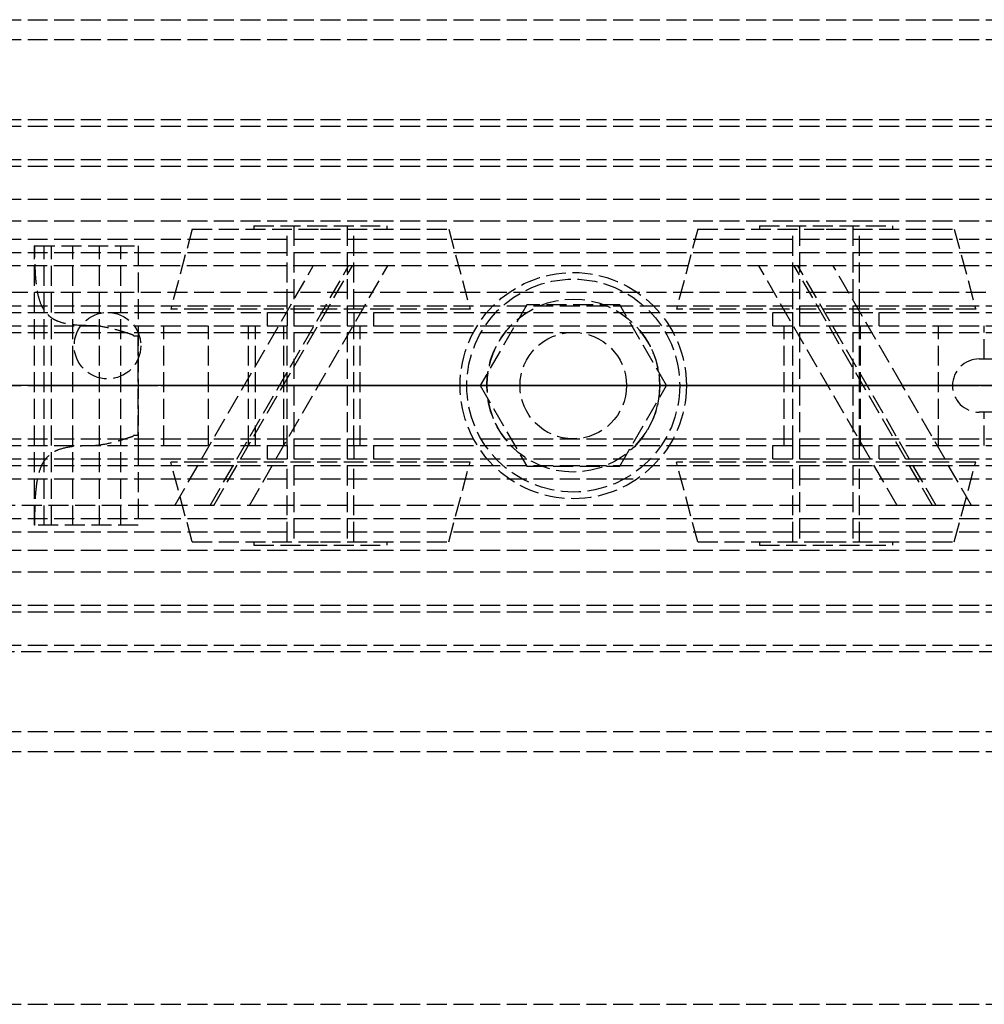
# Model space of a CAD drawing. Header units: millimetres. Extents: x -1 to 2050, y -94 to 94.
# Tile 8 of 14: x 37 to 110, y -46 to 28. Entities that reach past the tile are written whole.
import ezdxf

# ---------------------------------------------------------------- set-up
doc = ezdxf.new("R2010")
doc.units = ezdxf.units.MM
doc.header["$LTSCALE"] = 10
doc.linetypes.add('ALLCAD_Strich', pattern=[0.2, 0.15, -0.05])
doc.layers.add('BESCH_KONT_sich_schn_ansi_2d', color=40, linetype='Continuous')
doc.layers.add('BESCH_KONT_sich_schn_grun_2d', color=10, linetype='Continuous')

msp = doc.modelspace()

# ---------------------------------------------------------------- linework, layer by layer
at = {"layer": 'BESCH_KONT_sich_schn_ansi_2d', "linetype": 'ALLCAD_Strich'}
for p, q in [((0, 0, 9), (993, 0, 9)), ((0, 0, 2287.5), (995, 0, 2287.5)), ((0, 0, 2368), (2050, 0, 2368)), ((2050, 0, 2418), (0, 0, 2418)), ((0, 0, 8), (993, 0, 8)), ((0, 0, 2324), (2020, 0, 2324)), ((2020, 0, 2325.5), (0, 0, 2325.5)), ((0, 0, 2352.5), (2020, 0, 2352.5)), ((0, 0, 2326.5), (2020, 0, 2326.5)), ((0, 0, 2322), (2020, 0, 2322)), ((0, 0, 2355), (2020, 0, 2355)), ((0, 0, 2350.5), (2020, 0, 2350.5)), ((0, 0, 2350), (2020, 0, 2350)), ((0, 0, 26), (1035, 0, 26)), ((1035, 0, 2294), (0, 0, 2294)), ((0, 0, 25), (1035, 0, 25)), ((0, 0, 26), (1035, 0, 26)), ((2050, 0, 2361.5), (0, 0, 2361.5)), ((2050, 0, 2362), (0, 0, 2362)), ((0, 0, 2359), (2050, 0, 2359)), ((0, 0, 2359.5), (2050, 0, 2359.5)), ((0, 0, 2353), (2050, 0, 2353)), ((49.061, 0, 2297), (24, 0, 2297)), ((38.499, 0, 2328.75), (38.501, 0, 2332.376)), ((46.299, 0, 2333.102), (38.536, 0, 2333.102)), ((41.399, 0, 2328), (39.249, 0, 2328)), ((39.799, 0, 2331.8), (44.999, 0, 2331.8)), ((41.399, 0, 2329.3), (39.799, 0, 2329.3)), ((39.799, 0, 2329.3), (39.799, 0, 2331.8)), ((41.399, 0, 2328), (41.399, 0, 2329.3)), ((41.5, 0, 2294), (41.5, 0, 2297)), ((42.828, 0, 2339.25), (46.299, 0, 2339.25)), ((44.999, 0, 2329.3), (43.399, 0, 2329.3)), ((43.399, 0, 2329.3), (43.399, 0, 2328)), ((46.299, 0, 2328), (43.399, 0, 2328)), ((44.999, 0, 2331.798), (44.994, 0, 2331.798)), ((44.999, 0, 2331.8), (44.994, 0, 2331.8)), ((44.999, 0, 2331.798), (44.994, 0, 2331.798)), ((44.999, 0, 2331.797), (44.994, 0, 2331.797)), ((44.999, 0, 2331.795), (44.994, 0, 2331.795)), ((44.999, 0, 2331.792), (44.994, 0, 2331.792)), ((44.999, 0, 2331.796), (44.994, 0, 2331.796)), ((44.999, 0, 2331.797), (44.994, 0, 2331.797)), ((44.999, 0, 2331.797), (44.994, 0, 2331.797)), ((44.999, 0, 2331.798), (44.994, 0, 2331.798)), ((44.999, 0, 2331.793), (44.994, 0, 2331.793)), ((44.999, 0, 2331.795), (44.994, 0, 2331.795)), ((44.994, 0, 2331.795), (44.994, 0, 2331.792)), ((44.999, 0, 2331.792), (44.994, 0, 2331.792)), ((44.999, 0, 2331.797), (44.994, 0, 2331.797)), ((44.994, 0, 2331.795), (44.994, 0, 2331.797)), ((44.994, 0, 2331.8), (44.994, 0, 2331.797)), ((44.999, 0, 2331.8), (44.999, 0, 2329.3)), ((45.963, 0, 2340), (46.299, 0, 2340)), ((46.299, 0, 2340), (46.299, 0, 2339.25)), ((46.299, 0, 2340), (72.386, 0, 2340)), ((48.219, 0, 2328), (46.299, 0, 2328)), ((46.299, 0, 2339.25), (46.299, 0, 2333.102)), ((46.299, 0, 2333.102), (46.299, 0, 2328)), ((46.5, 0, 2294), (46.5, 0, 2297)), ((51.592, 0, 2327.416), (48.219, 0, 2328)), ((52, 0, 2306.5), (49.061, 0, 2297)), ((49.061, 0, 2297), (59.461, 0, 2297)), ((54.585, 0, 2325.712), (51.592, 0, 2327.416)), ((51.719, 0, 2294), (54.658, 0, 2303.5)), ((106, 0, 2306.5), (52, 0, 2306.5)), ((54.658, 0, 2303.5), (103.342, 0, 2303.5)), ((57.257, 0, 2323.808), (55.12, 0, 2325.304)), ((62.4, 0, 2306.5), (59.461, 0, 2297)), ((62.119, 0, 2294), (65.058, 0, 2303.5)), ((70.5, 0, 2301.5), (87.5, 0, 2301.5)), ((70.5, 0, 2303.5), (70.5, 0, 2301.5)), ((87.5, 0, 2308.5), (70.5, 0, 2308.5)), ((70.5, 0, 2306.5), (70.5, 0, 2308.5)), ((71, 0, 2332), (87, 0, 2332)), ((71, 0, 2340), (71, 0, 2332)), ((72, 0, 2295.5), (75.5, 0, 2295.5)), ((72, 0, 2295.5), (72, 0, 2301.5)), ((72, 0, 2314.5), (75.5, 0, 2314.5)), ((72, 0, 2308.5), (72, 0, 2314.5)), ((85.614, 0, 2340), (72.386, 0, 2340)), ((72.5, 0, 2332), (72.5, 0, 2340)), ((72.5, 0, 2332), (72.5, 0, 2322)), ((72.5, 0, 2340), (72.5, 0, 2332)), ((74.31, 0, 2340), (74.31, 0, 2332)), ((75, 0, 2332), (75, 0, 2322)), ((75, 0, 2332), (75, 0, 2322)), ((83, 0, 2335), (75, 0, 2335)), ((75, 0, 2303.5), (75, 0, 2335)), ((75, 0, 2306.5), (75, 0, 2308.5)), ((75.5, 0, 2295.5), (82.5, 0, 2295.5)), ((75.5, 0, 2295.5), (75.5, 0, 2301.5)), ((75.5, 0, 2314.5), (82.5, 0, 2314.5)), ((75.5, 0, 2308.5), (75.5, 0, 2314.5)), ((82.5, 0, 2295.5), (86, 0, 2295.5)), ((82.5, 0, 2295.5), (82.5, 0, 2301.5)), ((82.5, 0, 2314.5), (86, 0, 2314.5)), ((82.5, 0, 2308.5), (82.5, 0, 2314.5)), ((83, 0, 2332), (83, 0, 2322)), ((83, 0, 2332), (83, 0, 2322)), ((83, 0, 2303.5), (83, 0, 2335)), ((83, 0, 2306.5), (83, 0, 2308.5)), ((83.69, 0, 2332), (83.69, 0, 2340)), ((85.5, 0, 2332), (85.5, 0, 2340)), ((85.5, 0, 2332), (85.5, 0, 2322)), ((85.5, 0, 2340), (85.5, 0, 2332)), ((85.614, 0, 2340), (119, 0, 2340)), ((86, 0, 2295.5), (86, 0, 2301.5)), ((86, 0, 2308.5), (86, 0, 2314.5)), ((87, 0, 2340), (87, 0, 2332)), ((87.5, 0, 2303.5), (87.5, 0, 2301.5)), ((87.5, 0, 2306.5), (87.5, 0, 2308.5)), ((92.942, 0, 2303.5), (95.881, 0, 2294)), ((98.539, 0, 2297), (95.6, 0, 2306.5)), ((103.736, 0, 2297), (98.539, 0, 2297)), ((106.45, 0, 2327.915), (100.586, 0, 2323.808)), ((103.342, 0, 2303.5), (106.281, 0, 2294)), ((103.735, 0, 2297.005), (103.736, 0, 2297.005)), ((103.735, 0, 2297.005), (103.735, 0, 2297)), ((103.743, 0, 2297), (103.736, 0, 2297)), ((103.738, 0, 2297.005), (103.736, 0, 2297.005)), ((103.736, 0, 2297), (103.736, 0, 2297.005)), ((103.736, 0, 2297.005), (103.736, 0, 2297.005)), ((103.736, 0, 2297), (103.736, 0, 2297.005)), ((103.736, 0, 2297), (103.736, 0, 2297)), ((103.737, 0, 2297), (103.737, 0, 2297.005)), ((103.737, 0, 2297), (103.737, 0, 2297.005)), ((103.737, 0, 2297), (103.737, 0, 2297.005)), ((103.737, 0, 2297.005), (103.737, 0, 2297)), ((103.738, 0, 2297), (103.738, 0, 2297.005)), ((103.738, 0, 2297.005), (103.739, 0, 2297.005)), ((103.738, 0, 2297), (103.738, 0, 2297.005)), ((103.739, 0, 2297.005), (103.741, 0, 2297.005)), ((103.739, 0, 2297), (103.739, 0, 2297.005)), ((103.739, 0, 2297), (103.739, 0, 2297.005)), ((103.739, 0, 2297), (103.739, 0, 2297.005)), ((103.74, 0, 2297), (103.74, 0, 2297.005)), ((103.74, 0, 2297), (103.74, 0, 2297.005)), ((103.741, 0, 2297.005), (103.742, 0, 2297.005)), ((103.741, 0, 2297), (103.741, 0, 2297.005)), ((103.741, 0, 2297), (103.741, 0, 2297.005)), ((103.741, 0, 2297), (103.741, 0, 2297.005)), ((103.742, 0, 2297.005), (103.743, 0, 2297.005)), ((103.742, 0, 2297), (103.742, 0, 2297.005)), ((103.742, 0, 2297), (103.742, 0, 2297.005)), ((103.742, 0, 2297), (103.742, 0, 2297.005)), ((103.742, 0, 2297), (103.742, 0, 2297.005)), ((103.742, 0, 2297.005), (103.742, 0, 2297)), ((103.742, 0, 2297), (103.742, 0, 2297.005)), ((103.747, 0, 2297.005), (103.743, 0, 2297.005)), ((103.743, 0, 2297), (103.743, 0, 2297.005)), ((103.743, 0, 2297.005), (103.743, 0, 2297.005)), ((103.743, 0, 2297), (103.743, 0, 2297.005)), ((103.743, 0, 2297), (103.743, 0, 2297)), ((108.939, 0, 2297), (103.743, 0, 2297)), ((103.743, 0, 2297), (103.743, 0, 2297.005)), ((103.743, 0, 2297), (103.743, 0, 2297.005)), ((103.743, 0, 2297), (103.743, 0, 2297.005)), ((103.743, 0, 2297), (103.743, 0, 2297.005)), ((103.744, 0, 2297), (103.744, 0, 2297.005)), ((103.744, 0, 2297), (103.744, 0, 2297.005)), ((103.744, 0, 2297), (103.744, 0, 2297.005)), ((103.744, 0, 2297), (103.744, 0, 2297.005)), ((103.744, 0, 2297.005), (103.744, 0, 2297)), ((103.744, 0, 2297), (103.744, 0, 2297.005)), ((103.744, 0, 2297.005), (103.744, 0, 2297)), ((103.745, 0, 2297), (103.745, 0, 2297.005)), ((103.745, 0, 2297), (103.745, 0, 2297.005)), ((103.745, 0, 2297), (103.745, 0, 2297.005)), ((103.745, 0, 2297), (103.745, 0, 2297.005)), ((103.745, 0, 2297), (103.745, 0, 2297.005)), ((103.746, 0, 2297), (103.746, 0, 2297.005)), ((103.746, 0, 2297), (103.746, 0, 2297.005)), ((103.746, 0, 2297), (103.746, 0, 2297.005)), ((103.747, 0, 2297), (103.747, 0, 2297.005)), ((103.747, 0, 2297.005), (103.749, 0, 2297.005)), ((103.747, 0, 2297), (103.747, 0, 2297.005)), ((103.747, 0, 2297), (103.747, 0, 2297.005)), ((103.747, 0, 2297), (103.747, 0, 2297.005)), ((103.748, 0, 2297), (103.748, 0, 2297.005)), ((103.748, 0, 2297), (103.748, 0, 2297.005)), ((103.749, 0, 2297), (103.749, 0, 2297.005)), ((103.749, 0, 2297), (103.749, 0, 2297.005)), ((103.75, 0, 2297.005), (103.749, 0, 2297.005)), ((103.749, 0, 2297), (103.749, 0, 2297.005)), ((103.75, 0, 2297), (103.75, 0, 2297.005)), ((103.75, 0, 2297), (103.75, 0, 2297.005)), ((103.75, 0, 2297), (103.75, 0, 2297.005)), ((108.939, 0, 2297), (106, 0, 2306.5)), ((107.5, 0, 2340), (107.5, 0, 2328.503)), ((134, 0, 2297), (108.939, 0, 2297)), ((109.5, 0, 2340), (109.5, 0, 2328.987)), ((116.5, 0, 2329), (109.892, 0, 2329))]:
    msp.add_line(p, q, dxfattribs=at)
at = {"layer": 'BESCH_KONT_sich_schn_ansi_2d', "linetype": 'ALLCAD_Strich', "extrusion": (0, 1, 0)}
for centre, radius in [((-60, 2335), 11.247), ((-60, 2335), 4), ((-60, 2335), 2), ((-98, 2335), 11.247), ((-98, 2335), 2)]:
    msp.add_circle(centre, radius, dxfattribs=at)
at = {"layer": 'BESCH_KONT_sich_schn_ansi_2d', "linetype": 'ALLCAD_Strich', "extrusion": (0, -1, 0)}
for centre, radius in [((60, 2335), 9.639), ((60, 2335), 5), ((60, 2335), 2.5), ((98, 2335), 9.639), ((98, 2335), 5), ((98, 2335), 4), ((98, 2335), 2.5)]:
    msp.add_circle(centre, radius, dxfattribs=at)
at = {"layer": 'BESCH_KONT_sich_schn_ansi_2d', "linetype": 'ALLCAD_Strich', "extrusion": (0, 1, 0)}
for centre, radius, start, end in [((-39.249, 2328.75), 0.75, 270, 360), ((-46.131, 2332.372), 7.63, 0.03123, 5.49147), ((-46.131, 2332.372), 7.63, 88.739, 91.261), ((-59.996, 2332.267), 8.5, 305, 309.53891), ((-62.992, 2332), 10, 270, 305), ((-94.85, 2332), 10, 235, 270)]:
    msp.add_arc(centre, radius, start, end, dxfattribs=at)
at = {"layer": 'BESCH_KONT_sich_schn_ansi_2d', "linetype": 'ALLCAD_Strich', "extrusion": (0, -1, 0)}
msp.add_arc((109.892, 2323), 6, 90, 125, dxfattribs=at)
at = {"layer": 'BESCH_KONT_sich_schn_ansi_2d', "linetype": 'ALLCAD_Strich'}
for points, knots in [([(38.536, 0, 2333.102), (38.537, 0, 2333.111), (38.541, 0, 2333.155), (38.561, 0, 2333.329), (38.578, 0, 2333.469), (38.641, 0, 2333.836), (38.686, 0, 2334.063), (38.823, 0, 2334.581), (38.915, 0, 2334.872), (39.098, 0, 2335.336), (39.173, 0, 2335.509), (39.346, 0, 2335.868), (39.445, 0, 2336.055), (39.666, 0, 2336.43), (39.788, 0, 2336.618), (40.047, 0, 2336.982), (40.185, 0, 2337.158), (40.663, 0, 2337.718), (41.055, 0, 2338.094), (41.902, 0, 2338.744), (42.353, 0, 2339.022), (42.828, 0, 2339.25)], [15.435182, 15.435182, 15.435182, 15.435182, 16.554933, 16.554933, 17.82418, 17.82418, 19.093427, 19.093427, 20.362674, 20.362674, 21.03193, 21.03193, 21.701186, 21.701186, 22.370442, 22.370442, 23.039698, 23.039698, 24.647552, 24.647552, 26.164556, 26.164556, 26.164556, 26.164556]), ([(42.828, 0, 2339.25), (43.13, 0, 2339.395), (43.467, 0, 2339.531), (44.151, 0, 2339.749), (44.498, 0, 2339.832), (44.957, 0, 2339.912), (45.112, 0, 2339.935), (45.423, 0, 2339.971), (45.579, 0, 2339.983), (45.752, 0, 2339.993), (45.789, 0, 2339.994), (45.86, 0, 2339.997), (45.896, 0, 2339.998), (45.937, 0, 2339.999), (45.95, 0, 2340), (45.959, 0, 2340), (45.96, 0, 2340), (45.963, 0, 2340), (45.963, 0, 2340), (45.963, 0, 2340)], [1.722708, 1.722708, 1.722708, 1.722708, 2.727227, 2.727227, 3.731745, 3.731745, 4.178178, 4.178178, 4.62461, 4.62461, 4.729547, 4.729547, 4.834483, 4.834483, 4.870202, 4.870202, 4.877795, 4.877795, 4.885387, 4.885387, 4.885387, 4.885387])]:
    msp.add_open_spline(points, degree=3, knots=knots, dxfattribs=at)
at = {"layer": 'BESCH_KONT_sich_schn_grun_2d', "linetype": 'ALLCAD_Strich'}
for p, q in [((0, 27.5), (2050, 27.5)), ((0, 27.5), (2050, 27.5)), ((0, 26), (2050, 26)), ((0, 20), (1035, 20)), ((0, 19.5), (2050, 19.5)), ((0, 17), (2050, 17)), ((0, 16.5), (2020, 16.5)), ((0, 14), (2020, 14)), ((0, 12.375), (2020, 12.375)), ((55, 12), (65, 12)), ((55, 12), (55, 11.75)), ((58, 12), (58, -12)), ((62, 12), (62, -12)), ((65, 12), (65, 11.75)), ((93, 12), (103, 12)), ((93, 12), (93, 11.75)), ((96, 12), (96, -12)), ((100, 12), (100, -12)), ((103, 12), (103, 11.75)), ((50.361, 11.75), (48.753, 5.75)), ((50.361, 11.75), (60, 11.75)), ((57.5, 5.75), (57.5, 11.75)), ((60, 11.75), (69.639, 11.75)), ((62.5, 5.75), (62.5, 11.75)), ((69.639, 11.75), (71.247, 5.75)), ((88.361, 11.75), (86.753, 5.75)), ((88.361, 11.75), (98, 11.75)), ((95.5, 5.75), (95.5, 11.75)), ((98, 11.75), (107.639, 11.75)), ((100.5, 5.75), (100.5, 11.75)), ((107.639, 11.75), (109.247, 5.75)), ((0, 11), (1035, 11)), ((38.499, 10.5), (38.501, 10.5)), ((38.499, -10.5), (38.499, 10.5)), ((38.536, 10.5), (38.501, 10.5)), ((38.501, -10.5), (38.501, 10.5)), ((38.536, 10.5), (46.299, 10.5)), ((39.249, -10.5), (39.249, 10.5)), ((39.799, -10.5), (39.799, 10.5)), ((41.399, -10.5), (41.399, 10.5)), ((43.399, -10.5), (43.399, 10.5)), ((44.994, 10.497), (44.994, 10.5)), ((44.999, 10.498), (44.994, 10.498)), ((44.999, 10.497), (44.994, 10.497)), ((44.999, 10.497), (44.994, 10.497)), ((44.994, 10.497), (44.994, 10.494)), ((44.994, 10.497), (44.994, 10.497)), ((44.999, 10.497), (44.994, 10.497)), ((44.994, 10.497), (44.999, 10.497)), ((44.999, 10.496), (44.994, 10.496)), ((44.999, 10.494), (44.994, 10.494)), ((44.999, 10.493), (44.994, 10.493)), ((44.994, 10.489), (44.994, 10.493)), ((44.994, 10.491), (44.999, 10.491)), ((44.999, 10.491), (44.994, 10.491)), ((44.999, 10.49), (44.994, 10.49)), ((44.994, 10.489), (44.994, 10.487)), ((44.999, 10.489), (44.994, 10.489)), ((44.999, 10.489), (44.994, 10.489)), ((44.999, 10.487), (44.994, 10.487)), ((44.994, 10.483), (44.994, 10.486)), ((44.999, 10.486), (44.994, 10.486)), ((44.999, 10.484), (44.994, 10.484)), ((44.994, 10.483), (44.999, 10.483)), ((44.994, 10.483), (44.994, 10.483)), ((44.999, 10.483), (44.994, 10.483)), ((44.999, 10.483), (44.994, 10.483)), ((44.994, 10.483), (44.994, 10.48)), ((44.999, 10.483), (44.994, 10.483)), ((44.999, 10.482), (44.994, 10.482)), ((44.999, 10.48), (44.994, 10.48)), ((44.999, 10.497), (44.999, 10.5)), ((44.999, 10.483), (44.999, 10.497)), ((44.999, 10.497), (44.999, 10.497)), ((44.999, 10.497), (44.999, 10.497)), ((44.999, 10.497), (44.999, 10.497)), ((44.999, -10.5), (44.999, 10.483)), ((44.999, 10.483), (44.999, 10.483)), ((44.999, 10.483), (44.999, 10.483)), ((44.999, 10.483), (44.999, 10.483)), ((46.299, 10.5), (46.299, 4.5)), ((30, 10), (1035, 10)), ((30, 10), (1035, 10)), ((59.461, 9), (24, 9)), ((49.061, -9), (59.461, 9)), ((51.719, -9), (62.119, 9)), ((52, -9), (62.4, 9)), ((54.658, -9), (65.058, 9)), ((62.4, 9), (59.461, 9)), ((95.6, 9), (62.4, 9)), ((103.342, -9), (92.942, 9)), ((98.539, 9), (95.6, 9)), ((106, -9), (95.6, 9)), ((106.281, -9), (95.881, 9)), ((119.5, 9), (98.539, 9)), ((103.736, 0.006), (98.539, 9)), ((2020, 7), (0, 7)), ((0, 6), (172, 6)), ((75.5, 6.062), (72, 0)), ((82.5, 6.062), (75.5, 6.062)), ((86, 0), (82.5, 6.062)), ((0.017, 5.5), (2020, 5.5)), ((71.247, 5.75), (48.753, 5.75)), ((56, 5.5), (56, 4.5)), ((57.5, 5.5), (57.5, 4.5)), ((62.5, 5.5), (62.5, 4.5)), ((64, 5.5), (64, 4.5)), ((109.247, 5.75), (86.753, 5.75)), ((94, 4.5), (94, 5.5)), ((95.5, 4.5), (95.5, 5.5)), ((100.5, 4.5), (100.5, 5.5)), ((102, 4.5), (102, 5.5)), ((0, 4.5), (2020, 4.5)), ((46.299, 4.5), (46.299, -4.5)), ((48.219, -4.5), (48.219, 4.5)), ((51.592, -4.5), (51.592, 4.5)), ((54.585, -4.5), (54.585, 4.5)), ((55.12, -4.5), (55.12, 4.5)), ((57.257, -4.5), (57.257, 4.5)), ((57.5, -4.5), (57.5, 4.5)), ((62.5, -4.5), (62.5, 4.5)), ((62.992, -4.5), (62.992, 4.5)), ((94.85, -4.5), (94.85, 4.5)), ((95.5, -4.5), (95.5, 4.5)), ((100.5, -4.5), (100.5, 4.5)), ((100.586, -4.5), (100.586, 4.5)), ((106.45, -4.5), (106.45, 4.5)), ((109.892, 2), (109.892, 4.5)), ((0, 4), (2020, 4)), ((45.963, 3.75), (46.299, 3.75)), ((46.299, -3.75), (46.299, 3.75)), ((109.5, 2), (119, 2)), ((72, 0), (75.5, -6.062)), ((82.5, -6.062), (86, 0)), ((103.743, -0.006), (103.736, 0.006)), ((103.736, 0.006), (103.736, 0.006)), ((103.737, 0.01), (103.739, 0.011)), ((103.737, 0.007), (103.737, 0.007)), ((103.74, 0.01), (103.738, 0.009)), ((103.745, 0.006), (103.738, 0.003)), ((103.738, 0.003), (103.739, 0.001)), ((103.741, 0.007), (103.739, 0.006)), ((103.739, 0.001), (103.741, 0.002)), ((103.74, 0.005), (103.742, 0.006)), ((103.742, 0.009), (103.741, 0.009)), ((103.741, 0.002), (103.742, 0.001)), ((103.742, 0.003), (103.744, 0.004)), ((103.743, 0.002), (103.742, 0.003)), ((103.743, 0.01), (103.743, 0.01)), ((103.744, 0.004), (103.745, 0.003)), ((103.745, 0.002), (103.744, 0.001)), ((103.747, 0.003), (103.745, 0.006)), ((103.745, 0), (103.746, 0)), ((103.743, -0.006), (103.743, -0.006)), ((108.939, -9), (103.743, -0.006)), ((103.744, -0.002), (103.746, -0.001)), ((103.747, -0.002), (103.744, -0.003)), ((103.744, -0.005), (103.744, -0.005)), ((103.748, -0.005), (103.746, -0.006)), ((103.747, -0.007), (103.749, -0.006)), ((103.749, -0.003), (103.748, -0.003)), ((103.75, -0.002), (103.75, -0.002)), ((119, -2), (109.5, -2)), ((109.892, -4.5), (109.892, -2)), ((0, -4), (2020, -4)), ((46.299, -3.75), (45.963, -3.75)), ((0, -4.5), (2020, -4.5)), ((46.299, -4.5), (46.299, -10.5)), ((56, -4.5), (56, -5.5)), ((57.5, -4.5), (57.5, -5.5)), ((62.5, -4.5), (62.5, -5.5)), ((64, -4.5), (64, -5.5)), ((94, -5.5), (94, -4.5)), ((95.5, -5.5), (95.5, -4.5)), ((100.5, -5.5), (100.5, -4.5)), ((102, -5.5), (102, -4.5)), ((0, -5.5), (2020, -5.5)), ((71.247, -5.75), (48.753, -5.75)), ((50.361, -11.75), (48.753, -5.75)), ((57.5, -11.75), (57.5, -5.75)), ((62.5, -11.75), (62.5, -5.75)), ((69.639, -11.75), (71.247, -5.75)), ((109.247, -5.75), (86.753, -5.75)), ((88.361, -11.75), (86.753, -5.75)), ((95.5, -11.75), (95.5, -5.75)), ((100.5, -11.75), (100.5, -5.75)), ((107.639, -11.75), (109.247, -5.75)), ((0, -6), (172, -6)), ((75.5, -6.062), (82.5, -6.062)), ((0, -7), (2020, -7)), ((49.061, -9), (24, -9)), ((52, -9), (49.061, -9)), ((106, -9), (52, -9)), ((108.939, -9), (106, -9)), ((119.5, -9), (108.939, -9)), ((30, -10), (1035, -10)), ((30, -10), (1035, -10)), ((0, -11), (1035, -11)), ((38.499, -10.5), (38.501, -10.5)), ((38.536, -10.5), (38.501, -10.5)), ((46.299, -10.5), (38.536, -10.5)), ((50.361, -11.75), (60, -11.75)), ((55, -11.75), (55, -12)), ((60, -11.75), (69.639, -11.75)), ((65, -11.75), (65, -12)), ((88.361, -11.75), (98, -11.75)), ((93, -11.75), (93, -12)), ((98, -11.75), (107.639, -11.75)), ((103, -11.75), (103, -12)), ((0, -12.375), (2020, -12.375)), ((55, -12), (65, -12)), ((93, -12), (103, -12)), ((0, -14), (2020, -14)), ((0, -16.5), (2020, -16.5)), ((0, -17), (2050, -17)), ((0, -19.5), (2050, -19.5)), ((1035, -20), (0, -20)), ((0, -26), (2050, -26)), ((0, -27.5), (2050, -27.5)), ((0, -27.5), (2050, -27.5)), ((0, -46.5), (2050, -46.5))]:
    msp.add_line(p, q, dxfattribs=at)
for centre, radius in [((79, 0), 8.5), ((79, 0), 8), ((79, 0), 6.5), ((44, 3), 2.5), ((79, 0), 4)]:
    msp.add_circle(centre, radius, dxfattribs=at)
for centre, radius, start, end in [((79, 0), 6.5, 136.18694, 223.81306), ((79, 0), 6.5, 316.18694, 43.81306), ((109.5, 0), 2, 90, 270), ((103.738, 0.008), 0.00271, 120.01837, 210.01837), ((103.738, 0.007), 0.00271, 210.01837, 300.01837), ((103.738, 0.008), 0.00116, 120.01837, 210.01837), ((103.738, 0.007), 0.00116, 210.01837, 300.01837), ((103.74, 0.009), 0.00271, 30.01837, 120.01837), ((103.74, 0.009), 0.00116, 30.01837, 120.01837), ((103.741, 0.008), 0.00116, 300.01837, 30.01837), ((103.741, 0.008), 0.00271, 300.01837, 30.01837), ((103.744, 0.002), 0.00217, 210.01837, 300.01837), ((103.744, 0.002), 0.00093, 210.01837, 300.01837), ((103.744, 0.002), 0.00093, 300.01837, 30.01837), ((103.745, 0.002), 0.00217, 300.01837, 30.01837), ((103.745, -0.004), 0.00271, 120.01837, 210.01837), ((103.745, -0.005), 0.00271, 210.01837, 300.01837), ((103.745, -0.004), 0.00116, 120.01837, 210.01837), ((103.745, -0.005), 0.00116, 210.01837, 300.01837), ((103.747, -0.003), 0.00271, 30.01837, 120.01837), ((103.747, -0.003), 0.00116, 30.01837, 120.01837), ((103.748, -0.003), 0.00116, 300.01837, 30.01837), ((103.748, -0.004), 0.00271, 300.01837, 30.01837)]:
    msp.add_arc(centre, radius, start, end, dxfattribs=at)
for points, knots in [([(42.828, 4.5), (42.353, 4.5), (41.902, 4.513), (41.055, 4.6), (40.663, 4.679), (40.185, 4.864), (40.047, 4.93), (39.788, 5.088), (39.666, 5.181), (39.445, 5.391), (39.346, 5.508), (39.173, 5.764), (39.098, 5.901), (38.915, 6.312), (38.823, 6.624), (38.686, 7.317), (38.641, 7.699), (38.578, 8.505), (38.561, 8.93), (38.541, 9.74), (38.537, 10.124), (38.536, 10.5)], [4.406817, 4.406817, 4.406817, 4.406817, 5.92382, 5.92382, 7.531675, 7.531675, 8.200931, 8.200931, 8.870186, 8.870186, 9.539442, 9.539442, 10.208698, 10.208698, 11.477945, 11.477945, 12.747192, 12.747192, 14.016439, 14.016439, 15.13619, 15.13619, 15.13619, 15.13619]), ([(45.963, 3.75), (45.963, 3.753), (45.963, 3.755), (45.96, 3.76), (45.959, 3.762), (45.95, 3.773), (45.937, 3.781), (45.896, 3.803), (45.86, 3.817), (45.789, 3.844), (45.752, 3.856), (45.579, 3.916), (45.423, 3.964), (45.112, 4.059), (44.957, 4.105), (44.498, 4.235), (44.151, 4.324), (43.467, 4.457), (43.13, 4.5), (42.828, 4.5)], [4.885389, 4.885389, 4.885389, 4.885389, 4.892981, 4.892981, 4.900573, 4.900573, 4.936292, 4.936292, 5.041229, 5.041229, 5.146165, 5.146165, 5.592598, 5.592598, 6.03903, 6.03903, 7.043549, 7.043549, 8.048067, 8.048067, 8.048067, 8.048067]), ([(42.828, -4.5), (43.13, -4.5), (43.467, -4.457), (44.151, -4.324), (44.498, -4.235), (44.957, -4.105), (45.112, -4.059), (45.423, -3.964), (45.579, -3.916), (45.752, -3.856), (45.789, -3.844), (45.86, -3.817), (45.896, -3.803), (45.937, -3.781), (45.95, -3.773), (45.959, -3.762), (45.96, -3.76), (45.963, -3.755), (45.963, -3.753), (45.963, -3.75)], [1.722708, 1.722708, 1.722708, 1.722708, 2.727227, 2.727227, 3.731745, 3.731745, 4.178178, 4.178178, 4.62461, 4.62461, 4.729547, 4.729547, 4.834483, 4.834483, 4.870202, 4.870202, 4.877795, 4.877795, 4.885387, 4.885387, 4.885387, 4.885387]), ([(38.536, -10.5), (38.537, -10.124), (38.541, -9.74), (38.561, -8.93), (38.578, -8.505), (38.641, -7.699), (38.686, -7.317), (38.823, -6.624), (38.915, -6.312), (39.098, -5.901), (39.173, -5.764), (39.346, -5.508), (39.445, -5.391), (39.666, -5.181), (39.788, -5.088), (40.047, -4.93), (40.185, -4.864), (40.663, -4.679), (41.055, -4.6), (41.902, -4.513), (42.353, -4.5), (42.828, -4.5)], [15.435182, 15.435182, 15.435182, 15.435182, 16.554933, 16.554933, 17.82418, 17.82418, 19.093427, 19.093427, 20.362674, 20.362674, 21.03193, 21.03193, 21.701186, 21.701186, 22.370442, 22.370442, 23.039698, 23.039698, 24.647552, 24.647552, 26.164556, 26.164556, 26.164556, 26.164556])]:
    msp.add_open_spline(points, degree=3, knots=knots, dxfattribs=at)

doc.saveas('drawing.dxf')
